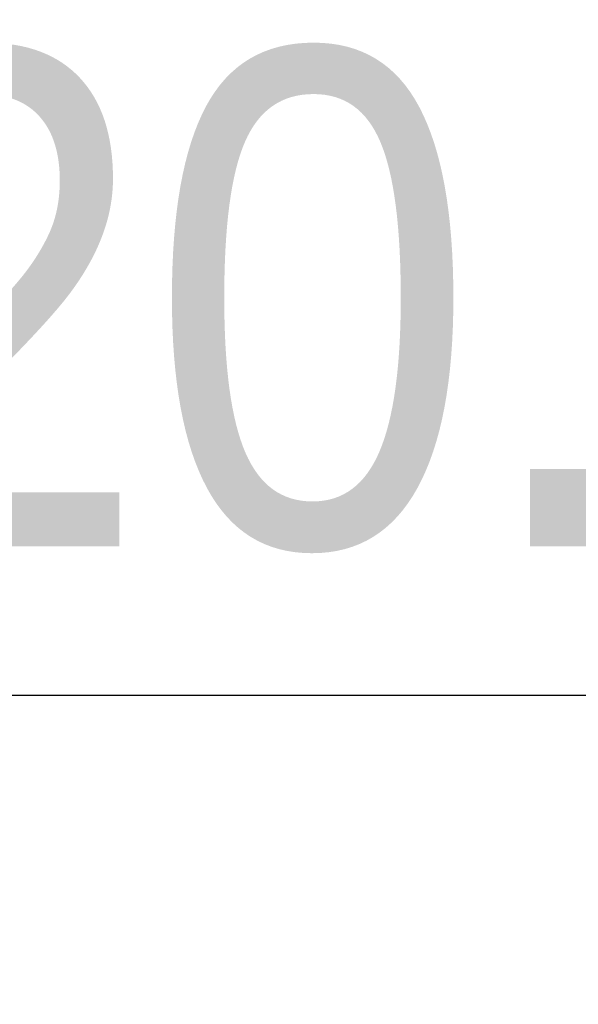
# Model space of a CAD drawing. Header units: millimetres. Extents: x -111 to 116289, y -9307 to 73893.
# Tile 94 of 128: x 65960 to 66241, y 35778 to 36274. Entities that reach past the tile are written whole.
import ezdxf
from ezdxf.enums import TextEntityAlignment as Align

# ---------------------------------------------------------------- set-up
doc = ezdxf.new("R2010")
doc.units = ezdxf.units.MM
doc.set_wipeout_variables(frame=1)
for name, color, linetype, lineweight in [('Двери', 7, 'Continuous', 18), ('Каркас несущий', 7, 'Continuous', 18), ('Каркас_Импост', 7, 'Continuous', 30), ('КИП_выноска', 6, 'Continuous', 25), ('Монтажный зазор', 7, 'Continuous', 30), ('Стены разрез', 7, 'Continuous', 40), ('Стены штриховка', 7, 'Continuous', 40)]:
    doc.layers.add(name, color=color, linetype=linetype, lineweight=lineweight)
doc.styles.add('Arial', font='arial.ttf', dxfattribs={"width": 0.85, "height": 350})
doc.styles.add('GOST 2.304', font='simplex.shx', dxfattribs={"width": 0.65, "oblique": 15})
doc.styles.get("Standard").update_dxf_attribs({"font": 'arial.ttf'})
pattern_1 = [(0, (0, 0), (406.4, 101.6), [33.528, -271.272, 33.528, -271.272, -1625.6]), (0, (0, 0), (406.4, 101.6), [-609.6, 33.528, -576.072, 33.528, -271.272, -711.2]), (0, (0, 0), (406.4, 101.6), [-1524, 33.528, -169.672, 33.528, -474.472]), (120, (152.4, 50.8), (-291.188181, 301.1527241), [33.528, -271.272, 33.528, -271.272, -1625.6]), (120, (152.4, 50.8), (-291.188181, 301.1527241), [-609.6, 33.528, -576.072, 33.528, -271.272, -711.2]), (120, (152.4, 50.8), (-291.188181, 301.1527241), [-1524, 33.528, -169.672, 33.528, -474.472]), (240, (203.2, 254), (-115.211819, -402.7527241), [33.528, -271.272, 33.528, -271.272, -1625.6]), (240, (203.2, 254), (-115.211819, -402.7527241), [-609.6, 33.528, -576.072, 33.528, -271.272, -711.2]), (240, (203.2, 254), (-115.211819, -402.7527241), [-1524, 33.528, -169.672, 33.528, -474.472])]

# ---------------------------------------------------------------- blocks, each defined once
blk = doc.blocks.new('101_Дверь_Однопольная - _ПЧ_Мет_1000х2000_Блок кладовых_EI60_Пр-4427903-Оборудование_B2_-11_400__На лист секция 5_-11_400')
at = {"layer": 'Каркас_Импост', "color": 253, "true_color": 0xaaaaaa}
for p, q in [((-585, 100), (-525, 100)), ((-585, -15), (-585, 100)), ((-515, -15), (-585, -15))]:
    blk.add_line(p, q, dxfattribs=at)
at = {"layer": 'Монтажный зазор', "color": 253, "true_color": 0xaaaaaa}
for p, q in [((-600, 100), (-585, 100)), ((-600, -15), (-600, 100)), ((-585, 100), (-585, -15)), ((-585, -15), (-600, -15))]:
    blk.add_line(p, q, dxfattribs=at)
blk = doc.blocks.new('ПР - _ПЧ_1200_200_Оп250-250_Шаг300_Арм16_Арм10-3232359-Оборудование_B2_-11_400__На лист секция 5_-11_400')
at = {"layer": 'Каркас несущий', "color": 21, "true_color": 0xffaaaa}
for q in [(850, 0), (-600, 0)]:
    blk.add_line((-850, 0), q, dxfattribs=at)
blk = doc.blocks.new('135_SLK_GD_AR_rvt-1-Оборудование_B2_-11_400__На лист секция 5_-11_400')
at = {"layer": 'Стены разрез', "lineweight": 9, "true_color": 0xaaaaaa}
h = blk.add_hatch(dxfattribs=at)
h.set_pattern_fill('FP_4', color=253, style=0, pattern_type=2)
h.set_pattern_definition(pattern_1)
h.paths.add_polyline_path([(-13010129.66, -9295400.31), (-13010129.66, -9295380.31), (-13012159.66, -9295380.31), (-13012159.66, -9295400.31), (-13010134.66, -9295400.31)])
h.paths.add_polyline_path([(-13013459.66, -9295400.31), (-13013359.66, -9295400.31), (-13013359.66, -9295380.31), (-13015359.66, -9295380.31), (-13015359.66, -9295400.31), (-13013509.66, -9295400.31)])
h = blk.add_hatch(dxfattribs=at)
h.set_pattern_fill('FP_1', color=253, style=0, pattern_type=2)
h.set_pattern_definition([(50, (0, 0), (218.6211678, -19.1267987), [22.86, -251.46]), (355, (0, 0), (-42.2918743, 229.2684153), [18.288, -201.168]), (100.451, (18.22, -1.6), (176.3310746, 210.139632), [19.428, -213.708]), (46.184, (0, 60.96), (325.29495, -50.4516404), [34.29, -377.19]), (96.636, (27.1, 56.76), (284.8830085, 296.912656), [29.142, -320.562]), (351.184, (0, 60.96), (284.8858166, 296.910704), [27.432, -301.752]), (21, (30.48, 45.72), (181.9375257, -122.7183205), [22.86, -251.46]), (326, (30.48, 45.72), (74.1622266, 221.0261817), [18.288, -201.168]), (71.451, (45.64, 35.5), (256.100348, 98.305262), [19.428, -213.708]), (37.5, (0, 0), (3.70638957, 101.46589536), [3.353, -195.377, 3.353, -200.863, -201.93]), (37.5, (0, 0), (3.70638957, 101.46589536), [-402.946, 3.353, -198.577]), (7.5, (0, 0), (80.18357624, 120.2165259), [3.353, -113.081, 3.353, -190.805, -76.962]), (7.5, (0, 0), (80.18357624, 120.2165259), [-310.591, 3.353, -73.609]), (327.5, (-67.97, 0), (162.70864647, -6.87497134), [3.353, -72.847, 3.353, -234.391, -315.468]), (327.5, (-67.97, 0), (162.70864647, -6.87497134), [-313.944, 3.353, -312.115]), (317.5, (-98.45, 0), (177.7546761, 30.511831), [3.353, -95.707, 3.353, -154.534, -224.028]), (317.5, (-98.45, 0), (177.7546761, 30.511831), [-256.946, 3.353, -220.675])])
h.paths.add_polyline_path([(-13009914.5, -9295600.31), (-13009909.66, -9295600.31), (-13009909.66, -9295400.31), (-13012159.66, -9295400.31), (-13012159.66, -9295600.31), (-13011487.76, -9295600.31)])
h.paths.add_polyline_path([(-13013359.66, -9295600.31), (-13013359.66, -9295400.31), (-13015359.66, -9295400.31), (-13015359.66, -9295600.31), (-13014634.27, -9295600.31)])
h = blk.add_hatch(dxfattribs=at)
h.set_pattern_fill('FP_2', color=253, style=0, pattern_type=2)
h.set_pattern_definition([(45, (0, 0), (-101.0278814, 101.0278814), []), (45, (67.35, 0), (-101.0278814, 101.0278814), [])])
h.paths.add_polyline_path([(-13009914.5, -9295600.31), (-13009909.66, -9295600.31), (-13009909.66, -9295400.31), (-13012159.66, -9295400.31), (-13012159.66, -9295600.31), (-13011487.76, -9295600.31)])
h.paths.add_polyline_path([(-13013359.66, -9295600.31), (-13013359.66, -9295400.31), (-13015359.66, -9295400.31), (-13015359.66, -9295600.31), (-13014634.27, -9295600.31)])
h = blk.add_hatch(dxfattribs=at)
h.set_pattern_fill('FP_4', color=253, style=0, pattern_type=2)
h.set_pattern_definition(pattern_1)
h.paths.add_polyline_path([(-13009909.66, -9295620.31), (-13009909.66, -9295600.31), (-13012159.66, -9295600.31), (-13012159.66, -9295620.31), (-13009914.5, -9295620.31)])
h.paths.add_polyline_path([(-13013359.66, -9295620.31), (-13013359.66, -9295600.31), (-13015359.66, -9295600.31), (-13015359.66, -9295620.31), (-13014634.27, -9295620.31)])
at = {"layer": 'Стены разрез', "color": 253, "true_color": 0xaaaaaa}
for p, q in [((-13013509.66, -9294850.31), (-13013509.66, -9295400.31)), ((-13013459.66, -9295400.31), (-13013459.66, -9294850.31)), ((-13013359.66, -9295375.31), (-13015357.66, -9295375.31)), ((-13013359.66, -9295400.31), (-13013359.66, -9295375.31)), ((-13013359.66, -9295600.31), (-13013359.66, -9295515.31)), ((-13013359.66, -9295625.31), (-13013359.66, -9295600.31)), ((-13015359.66, -9295625.31), (-13013359.66, -9295625.31))]:
    blk.add_line(p, q, dxfattribs=at)
at = {"layer": 'Стены штриховка', "color": 253, "true_color": 0xaaaaaa}
for p, q in [((-13013359.66, -9295380.31), (-13015359.66, -9295380.31)), ((-13013509.66, -9295400.31), (-13015359.66, -9295400.31)), ((-13015359.66, -9295400.31), (-13013509.66, -9295400.31)), ((-13013459.66, -9295400.31), (-13013509.66, -9295400.31)), ((-13013509.66, -9295400.31), (-13013459.66, -9295400.31)), ((-13013509.66, -9295400.31), (-13013459.66, -9295400.31)), ((-13013359.66, -9295400.31), (-13013459.66, -9295400.31)), ((-13013459.66, -9295400.31), (-13013359.66, -9295400.31)), ((-13015359.66, -9295600.31), (-13013359.66, -9295600.31)), ((-13013359.66, -9295600.31), (-13015359.66, -9295600.31)), ((-13015359.66, -9295620.31), (-13013359.66, -9295620.31))]:
    blk.add_line(p, q, dxfattribs=at)
at = {"layer": 'Двери', "color": 253, "lineweight": 18, "true_color": 0xaaaaaa}
blk.add_blockref('101_Дверь_Однопольная - _ПЧ_Мет_1000х2000_Блок кладовых_EI60_Пр-4427903-Оборудование_B2_-11_400__На лист секция 5_-11_400', (-13012759.66, -9295500.31), dxfattribs=at)
at = {"layer": 'Каркас несущий', "color": 253, "lineweight": 18, "true_color": 0xaaaaaa}
blk.add_blockref('ПР - _ПЧ_1200_200_Оп250-250_Шаг300_Арм16_Арм10-3232359-Оборудование_B2_-11_400__На лист секция 5_-11_400', (-13012759.66, -9295500.31), dxfattribs=at)
blk = doc.blocks.new('A$Cffbd38bb')
at = {"lineweight": 5}
blk.add_blockref('135_SLK_GD_AR_rvt-1-Оборудование_B2_-11_400__На лист секция 5_-11_400', (13077777.11, 9330329.76), dxfattribs=at)
blk = doc.blocks.new('*U190')
at = {"color": 0, "linetype": 'Continuous', "lineweight": 30, "ltscale": 75, "width": 0.85, "flags": 104}
blk.add_attdef('ПРИМЕЧАНИЕ_1', text='', height=2.5, dxfattribs=at).set_placement((8, 3.6106), align=Align.BOTTOM_CENTER)
at = {"color": 0, "lineweight": 30, "style": 'GOST 2.304', "width": 0.85}
for tag, p in [('ИМЯ_КАБЕЛЯ_2', (8, -7.5)), ('ИМЯ_КАБЕЛЯ_3', (8, -12.5)), ('ИМЯ_КАБЕЛЯ_4', (8, -17.5)), ('ИМЯ_КАБЕЛЯ_5', (8, -22.5)), ('ИМЯ_КАБЕЛЯ_6', (8, -27.5)), ('ИМЯ_КАБЕЛЯ_7', (8, -32.5)), ('ИМЯ_КАБЕЛЯ_8', (8, -37.5)), ('ИМЯ_КАБЕЛЯ_9', (8, -42.5))]:
    blk.add_attdef(tag, text='', height=2.5, dxfattribs=at).set_placement(p, align=Align.BOTTOM_CENTER)
at = {"color": 0, "lineweight": 30, "width": 0.85, "flags": 104}
blk.add_attdef('ПРИМЕЧАНИЕ_2', text='', height=2.5, dxfattribs=at).set_placement((8, -7.5301), align=Align.BOTTOM_CENTER)
at = {"linetype": 'Continuous'}
blk.add_wipeout([(0, 2.5), (16, 2.5), (16, -2.5), (0, -2.5)], dxfattribs=at)
at = {"color": 0, "linetype": 'Continuous'}
blk.add_lwpolyline([(0, -2.5), (16, -2.5), (16, 2.5), (0, 2.5)], close=True, dxfattribs=at)
at = {"color": 0, "lineweight": 30, "style": 'GOST 2.304', "width": 0.85}
blk.add_attdef('ИМЯ_КАБЕЛЯ_1', text='', height=2.5, dxfattribs=at).set_placement((8, -2.5), align=Align.BOTTOM_CENTER)

msp = doc.modelspace()

# ---------------------------------------------------------------- block references
msp.add_blockref('A$Cffbd38bb', (1805.72, 1084.05))

# ---------------------------------------------------------------- next in the draw order: block references
at = {"layer": 'КИП_выноска', "xscale": 100, "yscale": 100, "zscale": 100}
msp.add_blockref('*U190', (65058.35, 35684.81), dxfattribs=at)

# ---------------------------------------------------------------- next in the draw order: block references
at = {"layer": 'КИП_выноска'}
ref = msp.add_blockref('*U190', (65058.35, 36183.79), dxfattribs=dict(at, xscale=100, yscale=100, zscale=100))
ref.add_attrib('ИМЯ_КАБЕЛЯ_1', 'ДН1.20.2 ', dxfattribs={"layer": '0', "color": 0, "lineweight": 30, "height": 250, "style": 'Arial', "width": 0.85}).set_placement((65858.35, 35933.79), align=Align.BOTTOM_CENTER)

doc.saveas('drawing.dxf')
